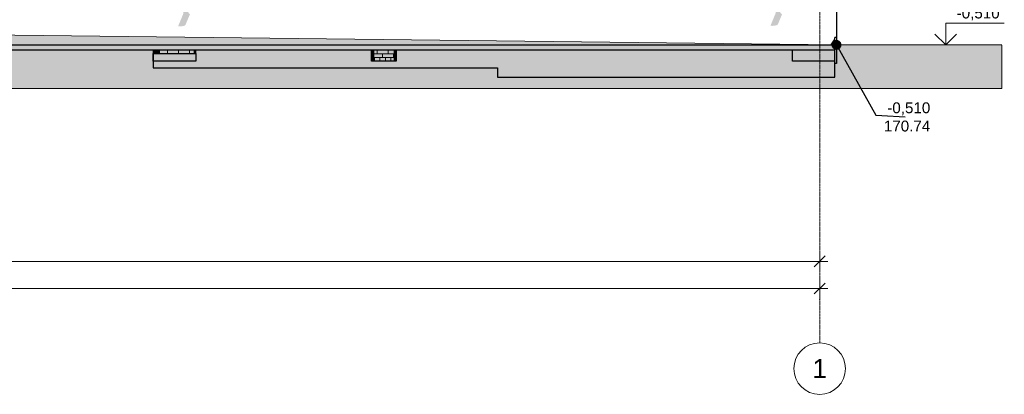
# Model space of a CAD drawing. Header units: millimetres. Extents: x -95523 to 190468, y -7401 to 17692.
# Tile 133 of 139: x 172337 to 190468, y -7148 to -243. Entities that reach past the tile are written whole.
import ezdxf
from ezdxf.enums import TextEntityAlignment as Align

# ---------------------------------------------------------------- set-up
doc = ezdxf.new("R2010")
doc.units = ezdxf.units.MM
doc.header["$MEASUREMENT"] = 0
doc.set_wipeout_variables(frame=1)
doc.linetypes.add('Wipeout_Contour', pattern=[1000, 0, -1000])
doc.linetypes.add('Штрих-Штриховая', pattern=[10.936111, 5.291667, -2.116667, 1.411111, -2.116667])
for name, color, linetype, lineweight in [('1 Молдинги_Ном._пера__120', 7, 'Continuous', 5), ('1_Цоколь_Ном._пера__21', 7, 'Continuous', 30), ('2D - Общий_Ном._пера__120', 7, 'Continuous', 5), ('2D - Общий_Ном._пера__2', 8, 'Continuous', 15), ('Конструктив - Стены Внутренние несущие_Ном._пера__102', 254, 'Continuous', 5), ('Конструктив - Стены Внутренние несущие_Ном._пера__21', 7, 'Continuous', 30), ('Конструктив - Стены Несущие_Ном._пера__102', 254, 'Continuous', 5), ('Конструктив - Стены Несущие_Ном._пера__21', 7, 'Continuous', 30), ('Новый_Размер - Общий_Ном._пера__1', 7, 'Continuous', 15), ('Размер - Общий_Ном._пера__1', 7, 'Continuous', 15), ('Размер - Отметка Уровня_Ном._пера__1', 7, 'Continuous', 15), ('Размер - Отметка Уровня_Ном._пера__120', 7, 'Continuous', 5), ('Элемент Модели - Оси_Ном._пера__1', 7, 'Continuous', 15), ('Элемент Модели - Оси_Ном._пера__120', 7, 'Continuous', 5)]:
    doc.layers.add(name, color=color, linetype=linetype, lineweight=lineweight)
for name, color, linetype in [('1_Цоколь', 7, 'Continuous'), ('Конструктив - Стены Внутренние несущие', 7, 'Continuous'), ('Конструктив - Стены Несущие', 7, 'Continuous'), ('Новый_Размер - Общий', 7, 'Continuous'), ('Размер - Общий', 7, 'Continuous'), ('Размер - Отметка Уровня', 7, 'Continuous'), ('Элемент Модели - Оси', 7, 'Continuous')]:
    doc.layers.add(name, color=color, linetype=linetype)
doc.styles.add('СГЕНЕРИР_СТИЛЬ_1', font='arial.ttf')
doc.styles.add('СГЕНЕРИР_СТИЛЬ_2', font='arial.ttf')
doc.dimstyles.new('СГЕНЕРИР_СТИЛЬ__1', dxfattribs={"dimtxt": 200, "dimasz": 190, "dimexe": 0.18, "dimexo": 0.0625, "dimgap": 0, "dimtad": 1, "dimtih": 1, "dimtoh": 1, "dimdec": 0, "dimzin": 0, "dimdsep": 46, "dimtxsty": 'СГЕНЕРИР_СТИЛЬ_2', "dimblk": 'ARROWHEAD_6', "dimblk1": 'ARROWHEAD_6', "dimblk2": 'ARROWHEAD_6', "dimcen": 0.09, "dimclrd": 7, "dimclre": 7, "dimclrt": 7, "dimazin": 0, "dimtfac": 1, "dimtdec": 4, "dimtmove": 0, "dimatfit": 3, "dimfxl": 1, "dimtolj": 1, "dimtzin": 0, "dimarcsym": 0})
doc.dimstyles.new('СГЕНЕРИР_СТИЛЬ__4', dxfattribs={"dimtxt": 0.18, "dimasz": 364.8, "dimexe": 0.18, "dimexo": 0.0625, "dimgap": 0, "dimtad": 0, "dimtih": 1, "dimtoh": 1, "dimdec": 4, "dimzin": 0, "dimdsep": 46, "dimcen": 0.09, "dimadec": 0, "dimazin": 0, "dimtfac": 1, "dimtdec": 4, "dimtmove": 0, "dimatfit": 3, "dimldrblk": 'ARROWHEAD_11', "dimfxl": 1, "dimtolj": 1, "dimtzin": 0, "dimarcsym": 0})

# ---------------------------------------------------------------- blocks, each defined once
blk = doc.blocks.new('Элемент Разреза_1_1', base_point=(95181, -198))
at = {"layer": 'Конструктив - Стены Несущие', "linetype": 'Continuous', "lineweight": 0, "true_color": 0x000000}
for points in [[(187348, -708), (187338, -708), (187338, -798), (187343, -798), (187348, -790)], [(186568, -798), (186568, -1010), (187348, -1010), (187348, -798)]]:
    blk.add_hatch(color=18, dxfattribs=at).paths.add_polyline_path(points)
at = {"layer": 'Конструктив - Стены Несущие_Ном._пера__21', "color": 7, "linetype": 'Continuous', "lineweight": 30}
for p, q in [((187348, 3652), (187348, 182)), ((186568, -1010), (186568, -798)), ((187348, -798), (187338, -798)), ((187348, -748), (187348, -798)), ((187348, -798), (187348, -798)), ((187348, -1010), (186568, -1010))]:
    blk.add_line(p, q, dxfattribs=at)
blk = doc.blocks.new('Элемент Разреза_7_1', base_point=(95181, -198))
at = {"layer": 'Конструктив - Стены Несущие', "linetype": 'Continuous', "lineweight": 0, "true_color": 0x000000}
blk.add_hatch(color=18, dxfattribs=at).paths.add_polyline_path([(153968, -750), (187229, -750), (187196, -798), (187338, -798), (187338, -708), (153968, -708)])
at = {"layer": 'Конструктив - Стены Несущие_Ном._пера__21', "color": 7, "linetype": 'Continuous', "lineweight": 30}
blk.add_line((153968, -798), (187338, -798), dxfattribs=at)
blk = doc.blocks.new('Элемент Разреза_190_1', base_point=(95181, -198))
at = {"layer": '1_Цоколь', "linetype": 'Continuous', "lineweight": 0, "true_color": 0x000000}
for points in [[(187348, -576), (187377, -576), (187378, -574), (187348, -574)], [(187348, -748), (187348, -798), (187348, -798), (187348, -790), (187378, -748)]]:
    blk.add_hatch(color=18, dxfattribs=at).paths.add_polyline_path(points)
at = {"layer": '1_Цоколь_Ном._пера__21', "color": 7, "linetype": 'Continuous', "lineweight": 30}
for p, q in [((187348, 182), (187378, 182)), ((187378, 182), (187378, -574)), ((187378, -574), (187348, -574)), ((187348, -648), (187348, -576)), ((187348, -748), (187348, -648)), ((187378, -648), (187348, -648)), ((187378, -574), (187378, -648)), ((187378, -648), (187378, -748)), ((187348, -798), (187348, -748)), ((187378, -748), (187348, -748)), ((187348, -1051), (187348, -798)), ((187378, -748), (187378, -1051)), ((187378, -1051), (187348, -1051))]:
    blk.add_line(p, q, dxfattribs=at)
blk = doc.blocks.new('Элемент Разреза_196_1', base_point=(95181, -198))
at = {"layer": '1_Цоколь', "linetype": 'Continuous', "lineweight": 0, "true_color": 0x000000}
for points in [[(175256, -363), (175266, -366), (175284, -367), (175308, -366), (175334, -363), (175359, -357), (175378, -351), (175388, -345), (175474, -139), (175459, -131), (175447, -119), (175443, -104), (175443, 182), (175351, 182), (175351, 90), (175348, 78), (175348, 48), (175351, 39), (175351, -131), (175257, -357)], [(186164, -352), (186173, -356), (186192, -357), (186216, -356), (186242, -352), (186266, -347), (186285, -341), (186296, -335), (186377, -140), (186359, -131), (186347, -119), (186343, -104), (186343, 182), (186259, 182), (186259, 100), (186256, 88), (186256, 58), (186259, 50), (186259, -120), (186165, -347)], [(187259, -708), (187348, -708), (187348, -576)]]:
    blk.add_hatch(color=18, dxfattribs=at).paths.add_polyline_path(points)
at = {"layer": '1_Цоколь_Ном._пера__21', "color": 7, "linetype": 'Continuous', "lineweight": 30}
for p, q in [((151879, -708), (187348, -708)), ((187348, -576), (187348, -574))]:
    blk.add_line(p, q, dxfattribs=at)
blk = doc.blocks.new('Элемент Разреза_479_1', base_point=(95181, -198))
at = {"layer": '1_Цоколь', "linetype": 'Continuous', "lineweight": 0, "true_color": 0x000000}
blk.add_hatch(color=18, dxfattribs=at).paths.add_polyline_path([(186568, -798), (181137, -798), (181137, -1303), (187111, -1303), (187318, -1010), (186568, -1010)])
at = {"layer": '1_Цоколь_Ном._пера__21', "color": 7, "linetype": 'Continuous', "lineweight": 30}
for p, q in [((187348, -1303), (187348, -1051)), ((181137, -1128), (181137, -1303)), ((181137, -1303), (187348, -1303))]:
    blk.add_line(p, q, dxfattribs=at)
blk = doc.blocks.new('Элемент Разреза_515_1', base_point=(95181, -198))
at = {"layer": 'Конструктив - Стены Несущие', "linetype": 'Continuous', "lineweight": 0, "true_color": 0x000000}
blk.add_hatch(color=18, dxfattribs=at).paths.add_polyline_path([(175548, -868), (174798, -868), (174798, -1010), (175578, -1010), (175578, -868)])
at = {"layer": 'Конструктив - Стены Несущие_Ном._пера__21', "color": 7, "linetype": 'Continuous', "lineweight": 30}
for p, q in [((174798, -1010), (174798, -868)), ((175578, -868), (175578, -1010)), ((175578, -1010), (174798, -1010))]:
    blk.add_line(p, q, dxfattribs=at)
blk = doc.blocks.new('*X529', base_point=(95181, -198))
at = {"layer": 'Конструктив - Стены Внутренние несущие_Ном._пера__102', "color": 254, "linetype": 'Continuous', "lineweight": 5}
for p, q in [((178853, -807), (179020, -807)), ((178853, -874), (179223, -874)), ((178918, -874), (178918, -807)), ((179020, -807), (179020, -798)), ((179020, -807), (179223, -807)), ((179020, -942), (179020, -874)), ((179121, -874), (179121, -807)), ((179223, -807), (179223, -798)), ((179223, -807), (179233, -807)), ((179223, -874), (179233, -874)), ((179223, -942), (179223, -874)), ((178853, -942), (179020, -942)), ((178853, -1010), (179020, -1010)), ((178868, -1010), (178868, -942)), ((178969, -1010), (178969, -942)), ((179020, -942), (179223, -942)), ((179020, -1010), (179223, -1010)), ((179020, -1010), (179020, -1010)), ((179071, -1010), (179071, -942)), ((179172, -1010), (179172, -942)), ((179223, -942), (179233, -942)), ((179223, -1010), (179233, -1010)), ((179223, -1010), (179223, -1010))]:
    blk.add_line(p, q, dxfattribs=at)
blk = doc.blocks.new('Элемент Разреза_516_1', base_point=(95181, -198))
at = {"layer": 'Конструктив - Стены Внутренние несущие', "linetype": 'Continuous', "lineweight": 0, "true_color": 0x000000}
for points in [[(178818, -798), (178818, -1010), (178853, -1010), (178853, -798)], [(178853, -798), (178853, -1010), (179233, -1010), (179233, -798)], [(179268, -798), (179233, -798), (179233, -1010), (179268, -1010)]]:
    blk.add_hatch(color=18, dxfattribs=at).paths.add_polyline_path(points)
at = {"layer": 'Конструктив - Стены Внутренние несущие_Ном._пера__21', "color": 7, "linetype": 'Continuous', "lineweight": 30}
for p, q in [((178818, -1010), (178818, -798)), ((178853, -798), (178853, -1010)), ((179233, -798), (179233, -1010)), ((179268, -798), (179268, -1010)), ((178853, -1010), (178818, -1010)), ((179233, -1010), (178853, -1010)), ((179268, -1010), (179233, -1010))]:
    blk.add_line(p, q, dxfattribs=at)
at = {"layer": 'Конструктив - Стены Внутренние несущие', "lineweight": 0}
blk.add_blockref('*X529', (95181, -198), dxfattribs=at)
blk = doc.blocks.new('*X532', base_point=(95181, -198))
at = {"layer": 'Конструктив - Стены Несущие_Ном._пера__102', "color": 254, "linetype": 'Continuous', "lineweight": 5}
for p, q in [((174908, -807), (174960, -807)), ((174960, -807), (174960, -798)), ((174960, -807), (175163, -807)), ((175061, -868), (175061, -807)), ((175163, -807), (175163, -798)), ((175163, -807), (175366, -807)), ((175264, -868), (175264, -807)), ((175366, -807), (175366, -798)), ((175366, -807), (175548, -807)), ((175467, -868), (175467, -807))]:
    blk.add_line(p, q, dxfattribs=at)
blk = doc.blocks.new('Элемент Разреза_518_1', base_point=(95181, -198))
at = {"layer": 'Конструктив - Стены Несущие', "linetype": 'Continuous', "lineweight": 0, "true_color": 0x000000}
for points in [[(174798, -798), (174798, -868), (174808, -868), (174808, -798)], [(174808, -798), (174808, -868), (174908, -868), (174908, -798)], [(174908, -798), (174908, -868), (175548, -868), (175548, -798)], [(175578, -798), (175548, -798), (175548, -868), (175578, -868)]]:
    blk.add_hatch(color=18, dxfattribs=at).paths.add_polyline_path(points)
at = {"layer": 'Конструктив - Стены Несущие_Ном._пера__21', "color": 7, "linetype": 'Continuous', "lineweight": 30}
for p, q in [((174798, -798), (174798, -868)), ((174798, -868), (174808, -868)), ((174808, -798), (174808, -868)), ((174808, -868), (174908, -868)), ((174908, -798), (174908, -868)), ((174908, -868), (175548, -868)), ((175548, -798), (175548, -868)), ((175548, -868), (175578, -868)), ((175578, -868), (175578, -798))]:
    blk.add_line(p, q, dxfattribs=at)
at = {"layer": 'Конструктив - Стены Несущие', "lineweight": 0}
blk.add_blockref('*X532', (95181, -198), dxfattribs=at)
blk = doc.blocks.new('Элемент Разреза_520_1', base_point=(95181, -198))
at = {"layer": '1_Цоколь', "linetype": 'Continuous', "lineweight": 0, "true_color": 0x000000}
blk.add_hatch(color=18, dxfattribs=at).paths.add_polyline_path([(174797, -1128), (181137, -1128), (181137, -798), (179268, -798), (179268, -1010), (178818, -1010), (178818, -798), (175578, -798), (175578, -1010), (174798, -1010), (174798, -798), (174797, -798)])
at = {"layer": '1_Цоколь_Ном._пера__21', "color": 7, "linetype": 'Continuous', "lineweight": 30}
for p, q in [((174797, -798), (174797, -1128)), ((174797, -1128), (181137, -1128))]:
    blk.add_line(p, q, dxfattribs=at)
blk = doc.blocks.new('Стандартный Маркер Сетки[2]_1', base_point=(187068, 12803))
at = {"layer": 'Элемент Модели - Оси_Ном._пера__120', "color": 7, "linetype": 'Штрих-Штриховая', "lineweight": 5}
for p, q in [((187068, 12003), (187068, 12803)), ((187068, 12003), (187068, -5398)), ((187068, -5398), (187068, -6198))]:
    blk.add_line(p, q, dxfattribs=at)
at = {"layer": 'Элемент Модели - Оси_Ном._пера__120', "color": 7, "linetype": 'Continuous', "lineweight": 5}
blk.add_circle((187068, -6673), 475, dxfattribs=at)
at = {"layer": 'Элемент Модели - Оси_Ном._пера__120', "color": 7, "linetype": 'Штрих-Штриховая', "lineweight": 5}
blk.add_point((187068, -5398), dxfattribs=at)
blk.add_point((187068, -5398), dxfattribs=at)
at = {"layer": 'Элемент Модели - Оси_Ном._пера__1', "color": 7, "lineweight": 15, "style": 'СГЕНЕРИР_СТИЛЬ_1'}
blk.add_attdef('AC_MarkerText_1', text='', height=350, rotation=360, dxfattribs=at).set_placement((187068, -6498), align=Align.TOP_CENTER)
blk = doc.blocks.new('*D684', base_point=(95181, -198))
at = {"layer": 'Новый_Размер - Общий_Ном._пера__1', "color": 7, "linetype": 'Continuous', "lineweight": 15, "transparency": 16777216}
for p, q in [((67428, -5385), (67428, -5010)), ((187068, -5385), (187068, -5010)), ((67278, -5198), (67428, -5198)), ((67528, -5098), (67328, -5298)), ((67428, -5198), (187068, -5198)), ((186968, -5298), (187168, -5098)), ((187068, -5198), (187218, -5198))]:
    blk.add_line(p, q, dxfattribs=at)
at = {"layer": 'Новый_Размер - Общий_Ном._пера__1', "color": 7, "lineweight": 15, "transparency": 16777216, "insert": (126762, -5158), "char_height": 200, "attachment_point": 7, "style": 'СГЕНЕРИР_СТИЛЬ_2'}
blk.add_mtext('\\A1;119\\~640', dxfattribs=at)
blk = doc.blocks.new('ARROWHEAD_6')
at = {"color": 0, "linetype": 'Continuous', "lineweight": 0}
for p, q in [((0, 0), (-1, 0)), ((-0.5, -0.5), (0.5, 0.5))]:
    blk.add_line(p, q, dxfattribs=at)
blk = doc.blocks.new('*D690', base_point=(95181, -198))
at = {"layer": 'Размер - Общий_Ном._пера__1', "color": 7, "linetype": 'Continuous', "lineweight": 15, "transparency": 16777216}
for p, q in [((151568, -4885), (151568, -4510)), ((187068, -4885), (187068, -4510)), ((151668, -4598), (151468, -4798)), ((151568, -4698), (187068, -4698)), ((186968, -4798), (187168, -4598)), ((187068, -4698), (187218, -4698))]:
    blk.add_line(p, q, dxfattribs=at)
at = {"layer": 'Размер - Общий_Ном._пера__1', "color": 7, "lineweight": 15, "transparency": 16777216, "insert": (168899, -4658), "char_height": 200, "attachment_point": 7, "style": 'СГЕНЕРИР_СТИЛЬ_2'}
blk.add_mtext('\\A1;35\\~500', dxfattribs=at)
blk = doc.blocks.new('ARROWHEAD_11')
at = {"color": 0, "linetype": 'Continuous', "lineweight": 0}
blk.add_line((0, 0), (-1, 0), dxfattribs=at)
at = {"color": 0, "linetype": 'Continuous', "lineweight": 0, "const_width": 0.25, "flags": 128}
blk.add_lwpolyline([(-0.125, 0, 1), (0.125, 0, 1)], format="xyb", close=True, dxfattribs=at)
blk = doc.blocks.new('Отметка высоты (ГОСТ)[24]_1', base_point=(189390, -708))
at = {"layer": 'Размер - Отметка Уровня_Ном._пера__120', "color": 7, "linetype": 'Continuous', "lineweight": 5}
for p, q in [((189390, -708), (189390, -308)), ((189390, -308), (190468, -308)), ((189390, -708), (189190, -508)), ((189390, -708), (189590, -508)), ((189190, -708), (189590, -708))]:
    blk.add_line(p, q, dxfattribs=at)
at = {"layer": 'Размер - Отметка Уровня_Ном._пера__120', "color": 7, "lineweight": 5, "insert": (189590, -278), "char_height": 200, "attachment_point": 7, "style": 'СГЕНЕРИР_СТИЛЬ_1'}
blk.add_mtext('\\A1;-0,510{\\H0.66x;\\S^  ;}', dxfattribs=at)
at = {"layer": 'Размер - Отметка Уровня_Ном._пера__120', "color": 7, "lineweight": 5, "style": 'СГЕНЕРИР_СТИЛЬ_1'}
blk.add_attdef('addText', text='', height=150, dxfattribs=at).set_placement((189650, -544), align=Align.BOTTOM_LEFT)

msp = doc.modelspace()

# ---------------------------------------------------------------- hatches: boundary and pattern name
at = {"layer": '2D - Общий_Ном._пера__2', "linetype": 'Continuous', "lineweight": 15}
h = msp.add_hatch(dxfattribs=at)
h.set_pattern_fill('ГРУНТ_02_0001', color=8, style=0, pattern_type=2)
h.set_pattern_definition([(45, (95180.82, -197.54), (-275.7716, 275.7716), []), (45, (95088.9, -105.6), (-551.543, 551.543), []), (45, (94997, -13.7), (-551.543, 551.543), []), (135, (94905.05, 78.23), (91.92388, 91.92388), [390, -390])])
h.paths.add_polyline_path([(63972.3, -587.5), (63972.3, -1510.1), (190421.3, -1510.1), (190421.7, -710.6), (187378, -707.5), (151894.2, -287.5), (151894.2, -798.5), (139152.1, -798.5), (139148.4, -347.5), (131727.6, -497.5), (129963.6, -497.5), (115348, -387.5), (115348.4, -570.6), (115208, -572), (102648, -697.5), (102648, -617.5), (96464.7, -617.5), (67116, -617.5), (67116, -587.5)])

# ---------------------------------------------------------------- linework, layer by layer
at = {"layer": '1 Молдинги_Ном._пера__120', "color": 7, "linetype": 'Continuous', "lineweight": 5}
msp.add_line((190197.5, -708), (187378, -707.5), dxfattribs=at)
msp.add_lwpolyline([(63859.8, -587.5), (67116, -587.5), (67116, -617.5), (96464.7, -617.5), (102618, -617.5), (102618, -697.5), (107898, -645), (115318, -570.9), (115318, -497.5), (115348, -497.5), (115348, -387.5), (129662.6, -487.5), (131727.6, -497.5), (139148.4, -347.5), (139152.1, -798.5), (151894.2, -798.5), (151894.2, -287.5), (187378, -707.5), (190421.7, -708)], dxfattribs=at)
at = {"layer": '2D - Общий_Ном._пера__120', "color": 7, "linetype": 'Continuous', "lineweight": 5, "flags": 128}
msp.add_lwpolyline([(63972.3, -587.5), (63972.3, -1510.1), (190421.3, -1510.1), (190421.7, -710.6), (187378, -707.5), (151894.2, -287.5), (151894.2, -798.5), (139152.1, -798.5), (139148.4, -347.5), (131727.6, -497.5), (129963.6, -497.5), (115348, -387.5), (115348.4, -570.6), (115208, -572), (102648, -697.5), (102648, -617.5), (96464.7, -617.5), (67116, -617.5), (67116, -587.5)], close=True, dxfattribs=at)

# ---------------------------------------------------------------- block references
at = {"layer": '1_Цоколь', "lineweight": 0}
for name in ['Элемент Разреза_196_1', 'Элемент Разреза_190_1', 'Элемент Разреза_520_1', 'Элемент Разреза_479_1']:
    msp.add_blockref(name, (95180.8, -197.5), dxfattribs=at)
at = {"layer": 'Конструктив - Стены Внутренние несущие', "lineweight": 0}
msp.add_blockref('Элемент Разреза_516_1', (95180.8, -197.5), dxfattribs=at)
at = {"layer": 'Конструктив - Стены Несущие', "lineweight": 0}
for name in ['Элемент Разреза_7_1', 'Элемент Разреза_1_1', 'Элемент Разреза_518_1', 'Элемент Разреза_515_1']:
    msp.add_blockref(name, (95180.8, -197.5), dxfattribs=at)
at = {"layer": 'Размер - Отметка Уровня', "color": 7, "linetype": 'Continuous', "lineweight": 5}
msp.add_blockref('Отметка высоты (ГОСТ)[24]_1', (189390.1, -708), dxfattribs=at)
at = {"layer": 'Элемент Модели - Оси', "color": 7, "linetype": 'Continuous', "lineweight": 5}
msp.add_blockref('Стандартный Маркер Сетки[2]_1', (187068, 12802.5), dxfattribs=at).add_auto_attribs({'AC_MarkerText_1': '1'})

# ---------------------------------------------------------------- dimensions: what is measured, and where the dimension line sits
at = {"layer": 'Новый_Размер - Общий', "color": 7, "linetype": 'Continuous', "lineweight": 15}
dim = msp.add_linear_dim(base=(187068, -5197.5), p1=(67428, -5197.5), p2=(187068, -5197.5), dimstyle='СГЕНЕРИР_СТИЛЬ__1', dxfattribs=at)
dim.commit()
dim.dimension.update_dxf_attribs({"geometry": '*D684', "text_midpoint": (127257.7, -5057.5), "dimtype": 160})
at = {"layer": 'Размер - Общий', "color": 7, "linetype": 'Continuous', "lineweight": 15}
dim = msp.add_linear_dim(base=(187068, -4697.5), p1=(151568, -4697.5), p2=(187068, -4697.5), dimstyle='СГЕНЕРИР_СТИЛЬ__1', dxfattribs=at)
dim.commit()
dim.dimension.update_dxf_attribs({"geometry": '*D690', "text_midpoint": (169317.7, -4557.5), "dimtype": 160})

# ---------------------------------------------------------------- wipeouts: each hides what was drawn before it
at = {"color": 7, "linetype": 'Wipeout_Contour', "lineweight": 15, "ltscale": 754918.60305}
msp.add_wipeout([(188255.1, -1719), (189185.4, -1719), (189185.4, -2033.3), (188255.1, -2033.3)], dxfattribs=at).dxf.layer = 'Размер - Отметка Уровня_Ном._пера__1'

# ---------------------------------------------------------------- next in the draw order: texts
at = {"layer": 'Размер - Отметка Уровня_Ном._пера__1', "color": 7, "linetype": 'Continuous', "lineweight": 15, "char_height": 200, "style": 'СГЕНЕРИР_СТИЛЬ_1'}
for s, insert, attachment_point in [('\\A1;-0,510', (189104.9, -2003.5), 9), ('\\A1;170.74', (188249.9, -2306.1), 7)]:
    msp.add_mtext(s, dxfattribs=dict(at, insert=insert, attachment_point=attachment_point))

# ---------------------------------------------------------------- next in the draw order: leaders
at = {"layer": 'Размер - Отметка Уровня_Ном._пера__1', "color": 7, "linetype": 'Continuous', "lineweight": 15, "annotation_type": 0, "has_hookline": 1, "hookline_direction": 0, "text_width": 770}
msp.add_leader([(187378, -707.5), (188099.4, -2003.5), (188639.7, -2033.3)], dimstyle='СГЕНЕРИР_СТИЛЬ__4', dxfattribs=at)

doc.saveas('drawing.dxf')
